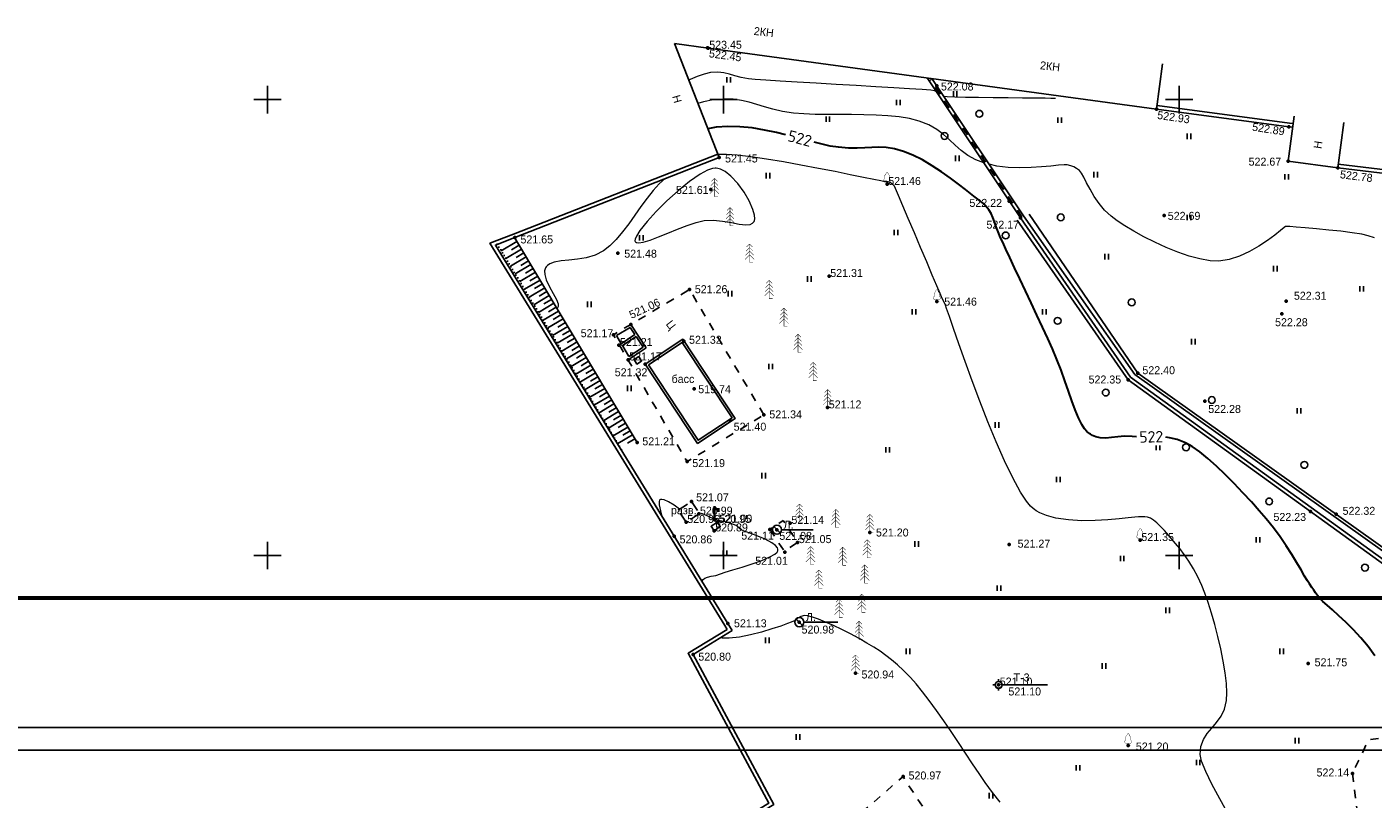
# Model space of a CAD drawing. Header units: millimetres. Extents: x -76021 to 1074922, y 19208 to 400534.
# Tile 80 of 109: x 132680 to 280358, y 315845 to 400534. Entities that reach past the tile are written whole.
import ezdxf

# ---------------------------------------------------------------- set-up
doc = ezdxf.new("R2010")
doc.units = ezdxf.units.MM
for name, pattern in [('Д_ТРОТ_ТРУБА', [3, 1.5, -1.5]), ('ДОРОГИ_СТРОЯЩ', [9, 8, -1]), ('ЗД_СТР_РАЗВ', [3, 2, -1]), ('Контура низ откосов  Штриховая 0.1-0.5 - - - - - - -', [0.6, 0.1, -0.5])]:
    doc.linetypes.add(name, pattern=pattern)
for name, color, linetype in [('(001) Сетка', 92, 'Continuous'), ('(003) Пункты', 7, 'Continuous'), ('(004) Точки рельефа', 7, 'Continuous'), ('(004a) Точки рельефа (отк.)', 7, 'Continuous'), ('(007) Здания', 7, 'Continuous'), ('(011) Колодцы', 7, 'Continuous'), ('(022) Возд. Линии', 7, 'Continuous'), ('(025) Дорога', 7, 'Continuous'), ('(027) Гидрография', 7, 'Continuous'), ('(028) Гидротехн.', 7, 'Continuous'), ('(031) Горизонтали', 42, 'Continuous'), ('(035) Откосы', 7, 'Continuous'), ('(036) Растительность', 7, 'Continuous'), ('(038) Деревья', 7, 'Continuous'), ('(040) Ограда', 7, 'Continuous'), ('C-TOPO-MAJR', 9, 'Continuous')]:
    doc.layers.add(name, color=color, linetype=linetype)
doc.layers.add('(032) Горизонтали утолщенные', color=32, linetype='Continuous', lineweight=30)
doc.styles.add('BM-431', font='txt')
doc.styles.add('D-431', font='txt')
doc.styles.add('P-131', font='txt')
doc.styles.add('S', font='txtwr', dxfattribs={"oblique": 15})
doc.styles.get("Standard").update_dxf_attribs({"font": 'arial.ttf'})
doc.styles.add('СПДС', font='isocpeur.ttf')
doc.linetypes.add('ОГРАДА_БЕТ', pattern='A,4,["|",Standard,S=0.8,R=0,X=0,Y=-0.8],4', length=8)
doc.linetypes.add('ОТКОСЫ_НЕУКР1', pattern='A,0.5,["|",Standard,S=-1.2,R=0,X=0,Y=1.2],1,["|",Standard,S=-0.5,R=0,X=0,Y=0.5],0.5', length=2)
doc.linetypes.add('ПОДПОРНАЯ СТЕНКА', pattern='A,2,["V",Standard,S=1.2,R=0,X=0,Y=-1.2],0.2,["V",Standard,S=0.8,R=0,X=0,Y=-0.8],0.25,["V",Standard,S=0.3,R=0,X=0,Y=-0.3],0.25', length=2.7)

# ---------------------------------------------------------------- blocks, each defined once
blk = doc.blocks.new('ell')
at = {"const_width": 0.05}
for points in [[(0, 1.6), (-0.39, 1.21)], [(0, 2), (-0.33, 1.67)], [(0, 0), (0, 2)], [(0, 2), (0.33, 1.67)], [(0, 1.6), (0.39, 1.21)], [(0, 0.8), (-0.5, 0.3)], [(0, 1.2), (-0.44, 0.76)], [(0, 1.2), (0.44, 0.76)], [(0, 0.8), (0.5, 0.3)], [(0, 0), (0.38, 0)]]:
    blk.add_lwpolyline(points, dxfattribs=at)
blk = doc.blocks.new('I04010')
for p, q in [((-0.412273, 0.007146), (-0.412273, 1.207146)), ((0.387727, 1.207146), (0.387727, 0.007146))]:
    blk.add_line(p, q)
blk = doc.blocks.new('d')
at = {"layer": '(038) Деревья'}
blk.add_ellipse((0, 0), major_axis=(0.265, 0.265), ratio=1, start_param=5.497787, end_param=11.780972, dxfattribs=at)
blk = doc.blocks.new('Setka')
at = {"layer": '(001) Сетка'}
for p, q in [((0, 1.5), (0, -1.5)), ((-1.5, 0), (1.5, 0))]:
    blk.add_line(p, q, dxfattribs=at)
blk = doc.blocks.new('karagach-flat-3')
at = {"layer": '(038) Деревья', "const_width": 0.0375}
for points in [[(-0.31, 0.56, 0.626949), (-0.22, 0.21, 0.702465)], [(-0.31, 0.56, 0.383603), (-0.26, 0.75, 0.352912)], [(-0.21, 1.01, 0.430853), (-0.26, 0.75, 0.548276)], [(-0.21, 1.01, 0.181567), (-0.12, 1.16, 0.303004)], [(0, 1.31, 0.246034), (-0.12, 1.16, 0.489079)], [(0, 1.31, -0.246034), (0.12, 1.16, -0.489079)], [(0.21, 1.01, -0.181567), (0.12, 1.16, -0.303004)], [(0.21, 1.01, -0.430853), (0.26, 0.75, -0.548276)], [(0.31, 0.56, -0.626949), (0.22, 0.21, -0.702465)], [(0.31, 0.56, -0.383603), (0.26, 0.75, -0.352912)]]:
    blk.add_lwpolyline(points, format="xyb", dxfattribs=at)
for points in [[(0, 0.21), (-0.22, 0.21)], [(0, 0), (0, 0.21)], [(0, 0.21), (0.22, 0.21)], [(0, 0), (0.28, 0)]]:
    blk.add_lwpolyline(points, dxfattribs=at)
at = {"layer": '(038) Деревья'}
blk.add_lwpolyline([(0, 0), (0, 0.21)], dxfattribs=at)
blk = doc.blocks.new('karagach-flat-4')
at = {"layer": '(038) Деревья', "const_width": 0.0375}
for points in [[(-0.31, 0.56, 0.626949), (-0.22, 0.21, 0.702465)], [(-0.31, 0.56, 0.383603), (-0.26, 0.75, 0.352912)], [(-0.21, 1.01, 0.430853), (-0.26, 0.75, 0.548276)], [(-0.21, 1.01, 0.181567), (-0.12, 1.16, 0.303004)], [(0, 1.31, 0.246034), (-0.12, 1.16, 0.489079)], [(0, 1.31, -0.246034), (0.12, 1.16, -0.489079)], [(0.21, 1.01, -0.181567), (0.12, 1.16, -0.303004)], [(0.21, 1.01, -0.430853), (0.26, 0.75, -0.548276)], [(0.31, 0.56, -0.626949), (0.22, 0.21, -0.702465)], [(0.31, 0.56, -0.383603), (0.26, 0.75, -0.352912)]]:
    blk.add_lwpolyline(points, format="xyb", dxfattribs=at)
for points in [[(0, 0.21), (-0.22, 0.21)], [(0, 0), (0, 0.21)], [(0, 0.21), (0.22, 0.21)], [(0, 0), (0.28, 0)]]:
    blk.add_lwpolyline(points, dxfattribs=at)
at = {"layer": '(038) Деревья'}
blk.add_lwpolyline([(0, 0), (0, 0.21)], dxfattribs=at)
blk = doc.blocks.new('karagach-flat-5')
at = {"layer": '(038) Деревья', "const_width": 0.0375}
for points in [[(-0.31, 0.56, 0.626949), (-0.22, 0.21, 0.702465)], [(-0.31, 0.56, 0.383603), (-0.26, 0.75, 0.352912)], [(-0.21, 1.01, 0.430853), (-0.26, 0.75, 0.548276)], [(-0.21, 1.01, 0.181567), (-0.12, 1.16, 0.303004)], [(0, 1.31, 0.246034), (-0.12, 1.16, 0.489079)], [(0, 1.31, -0.246034), (0.12, 1.16, -0.489079)], [(0.21, 1.01, -0.181567), (0.12, 1.16, -0.303004)], [(0.21, 1.01, -0.430853), (0.26, 0.75, -0.548276)], [(0.31, 0.56, -0.626949), (0.22, 0.21, -0.702465)], [(0.31, 0.56, -0.383603), (0.26, 0.75, -0.352912)]]:
    blk.add_lwpolyline(points, format="xyb", dxfattribs=at)
for points in [[(0, 0.21), (-0.22, 0.21)], [(0, 0), (0, 0.21)], [(0, 0.21), (0.22, 0.21)], [(0, 0), (0.28, 0)]]:
    blk.add_lwpolyline(points, dxfattribs=at)
at = {"layer": '(038) Деревья'}
blk.add_lwpolyline([(0, 0), (0, 0.21)], dxfattribs=at)
blk = doc.blocks.new('d-flat-23')
at = {"layer": '(038) Деревья'}
blk.add_ellipse((0, 0), major_axis=(0.265, 0.265), ratio=1, start_param=5.497787, end_param=11.780972, dxfattribs=at)
blk = doc.blocks.new('I03040-flat-1')
at = {"layer": '(028) Гидротехн.'}
blk.add_line((0, 0), (0.4, 0), dxfattribs=at)
for points in [[(-0.03, -0.01), (0.22, -0.01), (-0.03, 1.48), (0.22, 1.48)], [(0.2, 1.26), (0.2, 1.01), (0.68, 1.26), (0.43, 1.01)], [(0.68, 1.26), (0.43, 1.01), (0.68, 0.85), (0.43, 0.85)]]:
    blk.add_trace(points, dxfattribs=at)
at = {"color": 4, "style": 'S', "oblique": 15}
blk.add_attdef('Z', (0.98, -0.06), '', height=1, dxfattribs=at)
blk = doc.blocks.new('I01171-flat-2')
at = {"layer": '(011) Колодцы'}
blk.add_line((-0.36, 0.35), (0.35, -0.35), dxfattribs=at)
blk.add_circle((0, 0), 0.5, dxfattribs=at)
at = {"color": 4, "style": 'S', "oblique": 15}
blk.add_attdef('Z', (0.81, -0.55), '', height=1, dxfattribs=at)
blk = doc.blocks.new('ell-flat-3')
at = {"layer": '(038) Деревья', "const_width": 0.05}
for points in [[(0, 1.6), (-0.39, 1.21)], [(0, 2), (-0.33, 1.67)], [(0, 0), (0, 2)], [(0, 2), (0.33, 1.67)], [(0, 1.6), (0.39, 1.21)], [(0, 0.8), (-0.5, 0.3)], [(0, 1.2), (-0.44, 0.76)], [(0, 1.2), (0.44, 0.76)], [(0, 0.8), (0.5, 0.3)], [(0, 0), (0.38, 0)]]:
    blk.add_lwpolyline(points, dxfattribs=at)
blk = doc.blocks.new('ell-flat-4')
at = {"layer": '(038) Деревья', "const_width": 0.05}
for points in [[(0, 1.6), (-0.39, 1.21)], [(0, 2), (-0.33, 1.67)], [(0, 0), (0, 2)], [(0, 2), (0.33, 1.67)], [(0, 1.6), (0.39, 1.21)], [(0, 0.8), (-0.5, 0.3)], [(0, 1.2), (-0.44, 0.76)], [(0, 1.2), (0.44, 0.76)], [(0, 0.8), (0.5, 0.3)], [(0, 0), (0.38, 0)]]:
    blk.add_lwpolyline(points, dxfattribs=at)
blk = doc.blocks.new('ell-flat-5')
at = {"layer": '(038) Деревья', "const_width": 0.05}
for points in [[(0, 1.6), (-0.39, 1.21)], [(0, 2), (-0.33, 1.67)], [(0, 0), (0, 2)], [(0, 2), (0.33, 1.67)], [(0, 1.6), (0.39, 1.21)], [(0, 0.8), (-0.5, 0.3)], [(0, 1.2), (-0.44, 0.76)], [(0, 1.2), (0.44, 0.76)], [(0, 0.8), (0.5, 0.3)], [(0, 0), (0.38, 0)]]:
    blk.add_lwpolyline(points, dxfattribs=at)
blk = doc.blocks.new('ell-flat-6')
at = {"layer": '(038) Деревья', "const_width": 0.05}
for points in [[(0, 1.6), (-0.39, 1.21)], [(0, 2), (-0.33, 1.67)], [(0, 0), (0, 2)], [(0, 2), (0.33, 1.67)], [(0, 1.6), (0.39, 1.21)], [(0, 0.8), (-0.5, 0.3)], [(0, 1.2), (-0.44, 0.76)], [(0, 1.2), (0.44, 0.76)], [(0, 0.8), (0.5, 0.3)], [(0, 0), (0.38, 0)]]:
    blk.add_lwpolyline(points, dxfattribs=at)
blk = doc.blocks.new('ell-flat-7')
at = {"layer": '(038) Деревья', "const_width": 0.05}
for points in [[(0, 1.6), (-0.39, 1.21)], [(0, 2), (-0.33, 1.67)], [(0, 0), (0, 2)], [(0, 2), (0.33, 1.67)], [(0, 1.6), (0.39, 1.21)], [(0, 0.8), (-0.5, 0.3)], [(0, 1.2), (-0.44, 0.76)], [(0, 1.2), (0.44, 0.76)], [(0, 0.8), (0.5, 0.3)], [(0, 0), (0.38, 0)]]:
    blk.add_lwpolyline(points, dxfattribs=at)
blk = doc.blocks.new('ell-flat-8')
at = {"layer": '(038) Деревья', "const_width": 0.05}
for points in [[(0, 1.6), (-0.39, 1.21)], [(0, 2), (-0.33, 1.67)], [(0, 0), (0, 2)], [(0, 2), (0.33, 1.67)], [(0, 1.6), (0.39, 1.21)], [(0, 0.8), (-0.5, 0.3)], [(0, 1.2), (-0.44, 0.76)], [(0, 1.2), (0.44, 0.76)], [(0, 0.8), (0.5, 0.3)], [(0, 0), (0.38, 0)]]:
    blk.add_lwpolyline(points, dxfattribs=at)
blk = doc.blocks.new('ell-flat-9')
at = {"layer": '(038) Деревья', "const_width": 0.05}
for points in [[(0, 1.6), (-0.39, 1.21)], [(0, 2), (-0.33, 1.67)], [(0, 0), (0, 2)], [(0, 2), (0.33, 1.67)], [(0, 1.6), (0.39, 1.21)], [(0, 0.8), (-0.5, 0.3)], [(0, 1.2), (-0.44, 0.76)], [(0, 1.2), (0.44, 0.76)], [(0, 0.8), (0.5, 0.3)], [(0, 0), (0.38, 0)]]:
    blk.add_lwpolyline(points, dxfattribs=at)
blk = doc.blocks.new('ell-flat-10')
at = {"layer": '(038) Деревья', "const_width": 0.05}
for points in [[(0, 1.6), (-0.39, 1.21)], [(0, 2), (-0.33, 1.67)], [(0, 0), (0, 2)], [(0, 2), (0.33, 1.67)], [(0, 1.6), (0.39, 1.21)], [(0, 0.8), (-0.5, 0.3)], [(0, 1.2), (-0.44, 0.76)], [(0, 1.2), (0.44, 0.76)], [(0, 0.8), (0.5, 0.3)], [(0, 0), (0.38, 0)]]:
    blk.add_lwpolyline(points, dxfattribs=at)
blk = doc.blocks.new('ell-flat-11')
at = {"layer": '(038) Деревья', "const_width": 0.05}
for points in [[(0, 1.6), (-0.39, 1.21)], [(0, 2), (-0.33, 1.67)], [(0, 0), (0, 2)], [(0, 2), (0.33, 1.67)], [(0, 1.6), (0.39, 1.21)], [(0, 0.8), (-0.5, 0.3)], [(0, 1.2), (-0.44, 0.76)], [(0, 1.2), (0.44, 0.76)], [(0, 0.8), (0.5, 0.3)], [(0, 0), (0.38, 0)]]:
    blk.add_lwpolyline(points, dxfattribs=at)
blk = doc.blocks.new('ell-flat-12')
at = {"layer": '(038) Деревья', "const_width": 0.05}
for points in [[(0, 1.6), (-0.39, 1.21)], [(0, 2), (-0.33, 1.67)], [(0, 0), (0, 2)], [(0, 2), (0.33, 1.67)], [(0, 1.6), (0.39, 1.21)], [(0, 0.8), (-0.5, 0.3)], [(0, 1.2), (-0.44, 0.76)], [(0, 1.2), (0.44, 0.76)], [(0, 0.8), (0.5, 0.3)], [(0, 0), (0.38, 0)]]:
    blk.add_lwpolyline(points, dxfattribs=at)
blk = doc.blocks.new('ell-flat-13')
at = {"layer": '(038) Деревья', "const_width": 0.05}
for points in [[(0, 1.6), (-0.39, 1.21)], [(0, 2), (-0.33, 1.67)], [(0, 0), (0, 2)], [(0, 2), (0.33, 1.67)], [(0, 1.6), (0.39, 1.21)], [(0, 0.8), (-0.5, 0.3)], [(0, 1.2), (-0.44, 0.76)], [(0, 1.2), (0.44, 0.76)], [(0, 0.8), (0.5, 0.3)], [(0, 0), (0.38, 0)]]:
    blk.add_lwpolyline(points, dxfattribs=at)
blk = doc.blocks.new('ell-flat-14')
at = {"layer": '(038) Деревья', "const_width": 0.05}
for points in [[(0, 1.6), (-0.39, 1.21)], [(0, 2), (-0.33, 1.67)], [(0, 0), (0, 2)], [(0, 2), (0.33, 1.67)], [(0, 1.6), (0.39, 1.21)], [(0, 0.8), (-0.5, 0.3)], [(0, 1.2), (-0.44, 0.76)], [(0, 1.2), (0.44, 0.76)], [(0, 0.8), (0.5, 0.3)], [(0, 0), (0.38, 0)]]:
    blk.add_lwpolyline(points, dxfattribs=at)
blk = doc.blocks.new('ell-flat-15')
at = {"layer": '(038) Деревья', "const_width": 0.05}
for points in [[(0, 1.6), (-0.39, 1.21)], [(0, 2), (-0.33, 1.67)], [(0, 0), (0, 2)], [(0, 2), (0.33, 1.67)], [(0, 1.6), (0.39, 1.21)], [(0, 0.8), (-0.5, 0.3)], [(0, 1.2), (-0.44, 0.76)], [(0, 1.2), (0.44, 0.76)], [(0, 0.8), (0.5, 0.3)], [(0, 0), (0.38, 0)]]:
    blk.add_lwpolyline(points, dxfattribs=at)
blk = doc.blocks.new('ell-flat-16')
at = {"layer": '(038) Деревья', "const_width": 0.05}
for points in [[(0, 1.6), (-0.39, 1.21)], [(0, 2), (-0.33, 1.67)], [(0, 0), (0, 2)], [(0, 2), (0.33, 1.67)], [(0, 1.6), (0.39, 1.21)], [(0, 0.8), (-0.5, 0.3)], [(0, 1.2), (-0.44, 0.76)], [(0, 1.2), (0.44, 0.76)], [(0, 0.8), (0.5, 0.3)], [(0, 0), (0.38, 0)]]:
    blk.add_lwpolyline(points, dxfattribs=at)
blk = doc.blocks.new('ell-flat-17')
at = {"layer": '(038) Деревья', "const_width": 0.05}
for points in [[(0, 1.6), (-0.39, 1.21)], [(0, 2), (-0.33, 1.67)], [(0, 0), (0, 2)], [(0, 2), (0.33, 1.67)], [(0, 1.6), (0.39, 1.21)], [(0, 0.8), (-0.5, 0.3)], [(0, 1.2), (-0.44, 0.76)], [(0, 1.2), (0.44, 0.76)], [(0, 0.8), (0.5, 0.3)], [(0, 0), (0.38, 0)]]:
    blk.add_lwpolyline(points, dxfattribs=at)
blk = doc.blocks.new('ell-flat-18')
at = {"layer": '(038) Деревья', "const_width": 0.05}
for points in [[(0, 1.6), (-0.39, 1.21)], [(0, 2), (-0.33, 1.67)], [(0, 0), (0, 2)], [(0, 2), (0.33, 1.67)], [(0, 1.6), (0.39, 1.21)], [(0, 0.8), (-0.5, 0.3)], [(0, 1.2), (-0.44, 0.76)], [(0, 1.2), (0.44, 0.76)], [(0, 0.8), (0.5, 0.3)], [(0, 0), (0.38, 0)]]:
    blk.add_lwpolyline(points, dxfattribs=at)
blk = doc.blocks.new('I01171-flat-3')
at = {"layer": '(011) Колодцы'}
blk.add_line((-0.36, 0.35), (0.35, -0.35), dxfattribs=at)
blk.add_circle((0, 0), 0.5, dxfattribs=at)
at = {"color": 4, "style": 'S', "oblique": 15}
blk.add_attdef('Z', (0.81, -0.55), '', height=1, dxfattribs=at)
blk = doc.blocks.new('karagach-flat-2-flat-1-flat-1')
at = {"layer": '(038) Деревья', "const_width": 0.0375}
for points in [[(-0.31, 0.56, 0.626949), (-0.22, 0.21, 0.702465)], [(-0.31, 0.56, 0.383603), (-0.26, 0.75, 0.352912)], [(-0.21, 1.01, 0.430853), (-0.26, 0.75, 0.548276)], [(-0.21, 1.01, 0.181567), (-0.12, 1.16, 0.303004)], [(0, 1.31, 0.246034), (-0.12, 1.16, 0.489079)], [(0, 1.31, -0.246034), (0.12, 1.16, -0.489079)], [(0.21, 1.01, -0.181567), (0.12, 1.16, -0.303004)], [(0.21, 1.01, -0.430853), (0.26, 0.75, -0.548276)], [(0.31, 0.56, -0.626949), (0.22, 0.21, -0.702465)], [(0.31, 0.56, -0.383603), (0.26, 0.75, -0.352912)]]:
    blk.add_lwpolyline(points, format="xyb", dxfattribs=at)
for points in [[(0, 0.21), (-0.22, 0.21)], [(0, 0), (0, 0.21)], [(0, 0.21), (0.22, 0.21)], [(0, 0), (0.28, 0)]]:
    blk.add_lwpolyline(points, dxfattribs=at)
at = {"layer": '(038) Деревья'}
blk.add_lwpolyline([(0, 0), (0, 0.21)], dxfattribs=at)
blk = doc.blocks.new('d-flat-24-flat-1')
at = {"layer": '(038) Деревья'}
blk.add_ellipse((0, 0), major_axis=(0.265, 0.265), ratio=1, start_param=5.497787, end_param=11.780972, dxfattribs=at)
blk = doc.blocks.new('I00050-flat-1-flat-1')
at = {"layer": '(003) Пункты'}
for p, q in [((0, 0.37), (0, 0.62)), ((0, -0.01), (0, 0.01)), ((-0.38, -0.01), (-0.62, -0.01)), ((0, -0.38), (0, -0.63)), ((0.38, -0.01), (0.62, -0.01))]:
    blk.add_line(p, q, dxfattribs=at)
blk.add_circle((0, -0.01), 0.375, dxfattribs=at)
at = {"layer": '(003) Пункты', "style": 'S', "oblique": 15}
blk.add_attdef('N', (-1.9, -0.34), '', height=1, dxfattribs=at)
at = {"color": 4, "style": 'S', "oblique": 15}
for tag, p in [('C', (0.72, 0.09)), ('Z', (0.79, -1.11))]:
    blk.add_attdef(tag, p, '', height=1, dxfattribs=at)
blk = doc.blocks.new('A$C05d28b1e')
at = {"layer": '(003) Пункты', "ltscale": 600}
blk.add_line((-34845, 123642), (-30109, 123642), dxfattribs=at)
at = {"layer": '(004) Точки рельефа', "color": 7, "linetype": 'ByBlock', "lineweight": -2}
for p in [(-67405, 193507), (-42251, 189337), (-18139, 186802), (-3622, 184858), (-66136, 181489), (-3701, 181073), (1747, 180352), (-67057, 177960), (-47704, 178556), (-34299, 176699), (-33072, 174860), (-17319, 175137), (-88538, 172723), (-77229, 171004), (-54063, 168461), (-69382, 167003), (-42242, 165685), (-4403, 164347), (-75815, 163183), (-77731, 162048), (-70010, 161343), (-74238, 158818), (-21276, 157105), (-20197, 157827), (-68851, 156117), (-54227, 154050), (-12830, 154759), (-64905, 152644), (-61218, 153257), (-75130, 150224), (-69649, 148129), (-69153, 143765), (-1261, 142659), (1548, 142352), (-66646, 141764), (-60568, 140704), (-59788, 140654), (-49599, 140351), (-71058, 139940), (-34314, 139029), (-19937, 139507), (-58913, 138200), (-65180, 130363), (-57345, 130523), (-68996, 126975), (-1516, 125986), (-51162, 124931), (-35470, 123650), (-21262, 117011), (3336, 113910), (-45955, 113584)]:
    blk.add_point(p, dxfattribs=at)
at = {"layer": '(004a) Точки рельефа (отк.)', "color": 7, "linetype": 'ByBlock', "lineweight": -2}
for p in [(-67342, 193496), (-3926, 165737), (-77131, 160896), (-76122, 159308), (-68358, 142401), (-69749, 141485), (-66682, 140556), (-66324, 141497), (-58325, 141379), (-57515, 139277)]:
    blk.add_point(p, dxfattribs=at)
at = {"layer": '(007) Здания', "ltscale": 600}
for points in [[(-18139, 186802), (-67342, 193496), (-71031, 193998)], [(-66136, 181489), (-71031, 193998)], [(-18139, 186802), (-17475, 191758)], [(-3701, 181073), (-3045, 186030)], [(-3701, 181073), (1747, 180352), (2403, 185309)], [(-75815, 163183), (-74126, 160627)], [(-76122, 159308), (-74126, 160627)]]:
    blk.add_lwpolyline(points, dxfattribs=at)
for points in [[(-74238, 158818), (-68495, 150128), (-64357, 152863), (-70100, 161553)], [(-73892, 158747), (-68424, 150475), (-64703, 152934), (-70171, 161207)]]:
    blk.add_lwpolyline(points, close=True, dxfattribs=at)
at = {"layer": '(007) Здания', "linetype": 'ЗД_СТР_РАЗВ', "ltscale": 600}
blk.add_lwpolyline([(-69153, 143765), (-68285, 142452), (-69749, 141485), (-70617, 142798)], close=True, dxfattribs=at)
at = {"layer": '(022) Возд. Линии', "color": 0, "ltscale": 600, "flags": 128}
for points in [[(-59286, 140657), (-55825, 140657)], [(-56840, 130523), (-53123, 130528)]]:
    blk.add_lwpolyline(points, dxfattribs=at)
at = {"layer": '(025) Дорога', "linetype": 'Д_ТРОТ_ТРУБА', "ltscale": 600, "flags": 128}
for points in [[(-61218, 153257), (-69382, 167003), (-77731, 162048), (-69649, 148129), (-61218, 153257)], [(27459, 120222), (8937, 104733), (7549, 103433), (-2273, 96670), (-15702, 86137), (-17767, 85381), (-18644, 85674), (-40043, 104576), (-45955, 113584), (-51231, 109005), (-44895, 102103), (-42025, 99008), (-25117, 82841), (-25117, 81951), (-25407, 81084), (-32229, 76172), (-32639, 76060), (-33388, 76495), (-37188, 78427), (-42918, 74170), (-43534, 73566), (-56171, 68379), (-72915, 59805), (-96929, 47597), (-121278, 30068), (-138829, 14906), (-139804, 14024), (-138021, 12053), (-129914, 19516), (-105640, 36924), (-88825, 45949), (-78921, 50853), (-56719, 62542), (-42094, 71045), (-39916, 71829), (-37271, 72176), (-35503, 71928), (-34406, 71614), (-29497, 64248), (-29370, 62878), (-30300, 61153), (-32643, 58416), (-31513, 56567), (-31513, 56567), (-31513, 56567)], [(3336, 113910), (3854, 109888), (7482, 108383), (11477, 108791), (13146, 112453), (12756, 116514), (9214, 118111), (5112, 117638), (3336, 113910)]]:
    blk.add_lwpolyline(points, dxfattribs=at)
blk.add_lwpolyline([(-60568, 140704), (-58983, 138306), (-57515, 139277), (-59100, 141675)], close=True, dxfattribs=at)
at = {"layer": '(028) Гидротехн.', "color": 3, "linetype": 'Д_ТРОТ_ТРУБА', "ltscale": 600, "flags": 128}
blk.add_lwpolyline([(-32906, 174971), (-42964, 190046)], dxfattribs=at)
at = {"layer": '(031) Горизонтали', "color": 42, "linetype": 'Continuous', "lineweight": 0, "ltscale": 600}
for points in [[(-42316, 188714), (-42515, 188814), (-42922, 188863), (-43860, 188935), (-45237, 189027), (-46961, 189134), (-48940, 189252), (-51081, 189377), (-53293, 189505), (-55483, 189633), (-57560, 189755), (-59431, 189867), (-61005, 189967), (-62189, 190049), (-62891, 190110), (-63725, 190250), (-64407, 190433), (-65011, 190619), (-65608, 190767), (-66270, 190839), (-67071, 190795), (-67775, 190644), (-68532, 190383), (-69314, 190043), (-69456, 189974)], [(-37109, 180910), (-37966, 181233), (-38841, 181714), (-39580, 182253), (-40237, 182829), (-40866, 183418), (-41522, 183999), (-42260, 184551), (-43135, 185053), (-44201, 185481), (-45230, 185752), (-46373, 185943), (-47606, 186068), (-48905, 186141), (-50249, 186177), (-51615, 186187), (-52978, 186187), (-54317, 186191), (-55609, 186211), (-56830, 186261), (-57957, 186356), (-59172, 186540), (-60222, 186775), (-61154, 187038), (-62012, 187304), (-62841, 187547), (-63686, 187743), (-64592, 187867), (-65605, 187895), (-66770, 187801), (-67845, 187589), (-68451, 187406)], [(-29239, 187969), (-29387, 187972), (-29733, 187976), (-30360, 187983), (-31367, 187993), (-32832, 188006), (-34434, 188020), (-36077, 188037), (-37665, 188057), (-39100, 188080), (-40286, 188109), (-41126, 188142), (-41477, 188178)], [(-72037, 179180), (-72705, 178593), (-73372, 177860), (-74039, 177018), (-74708, 176105), (-75379, 175159), (-76054, 174217), (-76735, 173317), (-77422, 172497), (-78116, 171794), (-78820, 171246), (-79742, 170780), (-80709, 170491), (-81681, 170324), (-82615, 170224), (-83472, 170136), (-84210, 170005), (-84687, 169832), (-84966, 169644), (-85109, 169484), (-85166, 169393), (-85219, 169280), (-85277, 169040), (-85264, 168644), (-85099, 168071), (-84740, 167318), (-84322, 166576), (-83965, 165897), (-83802, 165437), (-83791, 165158), (-83852, 165010), (-83905, 164949), (-83919, 164939)], [(-70456, 142904), (-70482, 142924), (-71065, 143344), (-71686, 143727), (-72142, 143931), (-72428, 143988), (-72579, 143967), (-72640, 143936), (-72682, 143893), (-72726, 143746), (-72711, 143395), (-72572, 142731), (-72404, 142126)], [(-68019, 134986), (-68018, 134988), (-67975, 135063), (-67876, 135191), (-67699, 135336), (-67414, 135461), (-66992, 135560), (-66510, 135659), (-65985, 135825), (-65457, 136006), (-64626, 136258), (-63607, 136567), (-62513, 136918), (-61459, 137295), (-60559, 137683), (-60026, 137991), (-59775, 138216), (-59691, 138361), (-59677, 138432), (-59681, 138512), (-59739, 138673), (-59935, 138914), (-60362, 139231), (-61075, 139608), (-61877, 139950), (-62648, 140244), (-63271, 140476), (-63625, 140630), (-63885, 140808), (-64079, 140964), (-64277, 141108), (-64550, 141253), (-64903, 141372), (-65362, 141487), (-65828, 141589), (-66201, 141668), (-66382, 141718), (-66497, 141840), (-66567, 141931), (-66652, 141935), (-66723, 141928), (-66805, 141891), (-66992, 141981), (-67432, 142182), (-67961, 142391), (-68300, 142474)], [(-35284, 110772), (-36143, 111840), (-36953, 112947), (-37615, 113923), (-38332, 114997), (-39092, 116139), (-39882, 117324), (-40687, 118522), (-41496, 119706), (-42295, 120847), (-43071, 121919), (-43810, 122894), (-44500, 123743), (-45127, 124438), (-45890, 125206), (-46575, 125850), (-47213, 126400), (-47835, 126884), (-48471, 127330), (-49153, 127767), (-49911, 128223), (-50777, 128728), (-51720, 129249), (-52667, 129731), (-53589, 130164), (-54456, 130538), (-55238, 130844), (-55904, 131072), (-56424, 131212), (-56769, 131254), (-57177, 131159), (-57486, 130956), (-57800, 130715), (-58222, 130505), (-58637, 130359), (-59374, 130102), (-60352, 129781), (-61487, 129441), (-62699, 129127), (-63906, 128884), (-65025, 128759), (-65801, 128773), (-66006, 128811)]]:
    blk.add_lwpolyline(points, dxfattribs=at)
blk.add_lwpolyline([(-62299, 174481), (-62264, 174565), (-62228, 174768), (-62255, 175155), (-62423, 175793), (-62819, 176717), (-63380, 177697), (-64065, 178640), (-64832, 179454), (-65476, 179948), (-65962, 180198), (-66283, 180294), (-66441, 180320), (-66573, 180325), (-66873, 180282), (-67399, 180099), (-68222, 179658), (-69385, 178854), (-70627, 177847), (-71868, 176721), (-73032, 175563), (-74040, 174456), (-74815, 173485), (-75213, 172863), (-75357, 172515), (-75370, 172350), (-75349, 172290), (-75310, 172236), (-75196, 172161), (-74943, 172121), (-74468, 172184), (-73695, 172416), (-72772, 172768), (-71751, 173191), (-70688, 173634), (-69636, 174045), (-68647, 174373), (-67777, 174567), (-66752, 174613), (-65744, 174516), (-64791, 174350), (-63931, 174190), (-63204, 174109), (-62743, 174151), (-62480, 174270), (-62350, 174400), (-62299, 174481)], close=True, dxfattribs=at)
at = {"layer": '(032) Горизонтали утолщенные', "color": 32, "linetype": 'Continuous', "lineweight": 30, "ltscale": 600}
for points in [[(-58841, 183981), (-59829, 184222), (-61159, 184503), (-62503, 184726), (-63846, 184866), (-65174, 184901), (-66469, 184807), (-67364, 184628)], [(-20343, 150860), (-20803, 150884), (-21646, 150910), (-22397, 150854), (-23078, 150769), (-23710, 150710), (-24314, 150728), (-24792, 150835), (-25155, 150987), (-25401, 151128), (-25526, 151212), (-25613, 151279), (-25784, 151434), (-26030, 151723), (-26343, 152205), (-26717, 152944), (-27081, 153815), (-27443, 154793), (-27814, 155857), (-28203, 156982), (-28618, 158146), (-29070, 159326), (-29567, 160498), (-30078, 161623), (-30650, 162863), (-31261, 164178), (-31893, 165529), (-32525, 166876), (-33139, 168180), (-33715, 169403), (-34234, 170503), (-34675, 171443), (-35020, 172183), (-35248, 172683), (-35514, 173322), (-35729, 173899), (-35916, 174422), (-36100, 174897), (-36302, 175333), (-36549, 175738), (-36856, 176138), (-37136, 176432), (-37425, 176677), (-37759, 176926), (-38172, 177236), (-38544, 177530), (-39121, 177986), (-39866, 178562), (-40745, 179216), (-41721, 179904), (-42759, 180583), (-43823, 181213), (-44878, 181749), (-45887, 182149), (-46903, 182427), (-47792, 182571), (-48599, 182617), (-49370, 182599), (-50151, 182553), (-50990, 182515), (-51932, 182519), (-53023, 182603), (-53941, 182748), (-54966, 182975), (-55713, 183165)]]:
    blk.add_lwpolyline(points, dxfattribs=at)
at = {"layer": '(035) Откосы', "ltscale": 600}
for p, q in [((-90036, 171257), (-88309, 172289)), ((-89524, 170412), (-87802, 171440)), ((-88918, 171350), (-88056, 171865)), ((-89013, 169566), (-87296, 170592)), ((-88409, 170502), (-87549, 171016)), ((-87899, 169655), (-87042, 170167)), ((-88501, 168720), (-86789, 169743)), ((-87989, 167875), (-86282, 168894)), ((-87390, 168808), (-86535, 169319)), ((-86880, 167961), (-86028, 168470)), ((-87477, 167029), (-85775, 168046)), ((-86965, 166184), (-85268, 167197)), ((-86371, 167114), (-85521, 167621)), ((-86453, 165338), (-84761, 166348)), ((-85941, 164492), (-84254, 165500)), ((-85862, 166267), (-85014, 166773)), ((-85352, 165420), (-84508, 165924)), ((-85429, 163647), (-83747, 164651)), ((-84843, 164572), (-84001, 165075)), ((-84333, 163725), (-83494, 164227)), ((-84917, 162801), (-83240, 163802)), ((-84405, 161955), (-82733, 162954)), ((-83824, 162878), (-82987, 163378)), ((-83315, 162031), (-82480, 162529)), ((-83893, 161110), (-82227, 162105)), ((-83381, 160264), (-81720, 161256)), ((-82805, 161184), (-81973, 161681)), ((-82869, 159418), (-81213, 160408)), ((-82357, 158573), (-80706, 159559)), ((-82296, 160337), (-81466, 160832)), ((-81786, 159490), (-80959, 159984)), ((-81846, 157727), (-80199, 158711)), ((-81277, 158642), (-80452, 159135)), ((-80768, 157795), (-79946, 158286)), ((-81334, 156881), (-79692, 157862)), ((-80822, 156036), (-79185, 157013)), ((-80258, 156948), (-79439, 157438)), ((-79749, 156101), (-78932, 156589)), ((-80310, 155190), (-78678, 156165)), ((-79798, 154344), (-78171, 155316)), ((-79239, 155254), (-78425, 155740)), ((-79286, 153499), (-77664, 154467)), ((-78774, 152653), (-77158, 153619)), ((-78730, 154407), (-77918, 154892)), ((-78220, 153559), (-77411, 154043)), ((-78262, 151807), (-76651, 152770)), ((-77711, 152712), (-76904, 153194)), ((-77202, 151865), (-76397, 152346)), ((-77750, 150962), (-76144, 151921)), ((-77238, 150116), (-75637, 151073)), ((-76692, 151018), (-75890, 151497)), ((-76183, 150171), (-75383, 150648))]:
    blk.add_line(p, q, dxfattribs=at)
at = {"layer": '(035) Откосы', "linetype": 'ПОДПОРНАЯ СТЕНКА', "ltscale": 600}
for p, q in [((-77390, 161959), (-75893, 162848)), ((-76873, 161068), (-77390, 161959))]:
    blk.add_line(p, q, dxfattribs=at)
at = {"layer": '(035) Откосы', "linetype": 'Контура низ откосов  Штриховая 0.1-0.5 - - - - - - -', "ltscale": 600}
blk.add_lwpolyline([(-90467, 171968), (-76780, 149360)], dxfattribs=at)
at = {"layer": '(035) Откосы', "ltscale": 600}
blk.add_lwpolyline([(-75130, 150224), (-88563, 172713)], dxfattribs=at)
at = {"layer": '(035) Откосы', "linetype": 'ПОДПОРНАЯ СТЕНКА', "ltscale": 600, "flags": 128}
for points in [[(-75893, 162848), (-75372, 162060)], [(-75372, 162060), (-76873, 161068)], [(-76747, 160851), (-75234, 161851)], [(-75234, 161851), (-74472, 160698)], [(-76052, 159654), (-76747, 160851)], [(-74472, 160698), (-76052, 159654)]]:
    blk.add_lwpolyline(points, dxfattribs=at)
for points in [[(-75465, 159314), (-74955, 159651), (-74632, 159162), (-75142, 158825)], [(-66324, 141497), (-66000, 141010), (-66682, 140556), (-67006, 141043)]]:
    blk.add_lwpolyline(points, close=True, dxfattribs=at)
at = {"layer": '(040) Ограда', "linetype": 'ОГРАДА_БЕТ', "ltscale": 600, "flags": 128}
for points in [[(-3207, 184803), (-3622, 184858), (-18139, 186802)], [(-66136, 181489), (-88538, 172723), (-90680, 171885), (-65180, 130363), (-64714, 129605)], [(78939, 171095), (1747, 180352)], [(-64714, 129605), (-68996, 126975), (-60133, 110541), (-137151, 63738), (-199778, 25699), (-120282, -95139), (-115668, -101674)]]:
    blk.add_lwpolyline(points, dxfattribs=at)
at = {"layer": '(040) Ограда', "ltscale": 600, "flags": 128}
for points in [[(-3155, 185200), (-3569, 185255), (-18086, 187198)], [(-66282, 181861), (-88684, 173095), (-91271, 172083), (-65521, 130154), (-65264, 129736)], [(78987, 171492), (1795, 180749)], [(-65264, 129736), (-69528, 127118), (-60665, 110686), (-137359, 64080), (-200340, 25826), (-120613, -95364), (-115995, -101905)]]:
    blk.add_lwpolyline(points, dxfattribs=at)
at = {"ltscale": 600}
for points in [[(-33072, 174860), (-43326, 190229)], [(-32739, 175082), (-42797, 190157)]]:
    blk.add_lwpolyline(points, dxfattribs=at)
at = {"layer": '(001) Сетка', "xscale": 1000, "yscale": 1000, "zscale": 1000}
for p in [(-115665, 187831), (-65665, 187831), (-15665, 187831), (-115665, 137831), (-65665, 137831), (-15665, 137831)]:
    blk.add_blockref('Setka', p, dxfattribs=at)
at = {"layer": '(022) Возд. Линии', "xscale": 1000, "yscale": 1000, "zscale": 1000}
for name, p in [('ell-flat-11', (-66651, 177203)), ('karagach-flat-5', (-47704, 178556)), ('ell-flat-12', (-64934, 174003)), ('ell-flat-13', (-62788, 170005)), ('ell-flat-14', (-60642, 166005)), ('karagach-flat-3', (-42242, 165685)), ('ell-flat-15', (-59019, 162979)), ('ell-flat-16', (-57478, 160109)), ('ell-flat-17', (-55817, 157012)), ('ell-flat-18', (-54227, 154050)), ('d-flat-23', (-12081, 154886)), ('ell-flat-4', (-57325, 141480)), ('I03040-flat-1', (-66746, 141769)), ('ell-flat-3', (-53342, 140902)), ('ell-flat-10', (-49599, 140351)), ('I01171-flat-3', (-59786, 140657)), ('karagach-flat-4', (-19937, 139507)), ('ell-flat-9', (-49881, 137569)), ('ell-flat-8', (-50162, 134797)), ('ell-flat-7', (-50486, 131596)), ('I01171-flat-2', (-57340, 130523)), ('ell-flat-6', (-50785, 128646)), ('ell-flat-5', (-51162, 124931)), ('I00050-flat-1-flat-1', (-35470, 123650)), ('d-flat-24-flat-1', (-35470, 123650)), ('karagach-flat-2-flat-1-flat-1', (-21262, 117011))]:
    blk.add_blockref(name, p, dxfattribs=at)
at = {"layer": '(036) Растительность', "linetype": 'Continuous', "xscale": 500, "yscale": 500, "zscale": 500}
for p in [(-65086, 189699), (-46472, 187209), (-40230, 188164), (-54200, 185383), (-28760, 185282), (-14572, 183510), (-39994, 181096), (-60769, 179187), (-24830, 179297), (-3869, 179054), (-14580, 174612), (-74646, 172380), (-46725, 172961), (-23594, 170302), (-56222, 167856), (-5103, 168994), (4373, 166782), (-80380, 165076), (-64920, 166245), (-44736, 164254), (-30445, 164254), (-14118, 160990), (-60471, 158265), (-75976, 155862), (-2494, 153394), (-35654, 151847), (-47625, 149127), (-17985, 149377), (-61235, 146291), (-28923, 145874), (-44453, 138785), (-7003, 139252), (-65493, 137784), (-21909, 137201), (-35435, 133948), (-16929, 131519), (-60842, 128221), (-45409, 127015), (-4422, 127024), (-23894, 125413), (-57487, 117631), (-2719, 117217), (-13572, 114837), (-26740, 114242), (-36284, 111197)]:
    blk.add_blockref('I04010', p, dxfattribs=at)
at = {"layer": '(038) Деревья', "linetype": 'Continuous', "xscale": 1000, "yscale": 1000, "zscale": 1000}
for name, p in [('d', (-37591, 186284)), ('d', (-41400, 183849)), ('d', (-28651, 174918)), ('d', (-34695, 172940)), ('d', (-20871, 165600)), ('d', (-28999, 163571)), ('d', (-23716, 155706)), ('d', (-14906, 149705)), ('d', (-1925, 147776)), ('d', (-5789, 143761)), ('ell', (-56102, 136822)), ('ell', (-52581, 136751)), ('ell', (-55195, 134243)), ('d', (4722, 136504)), ('ell', (-52967, 131051))]:
    blk.add_blockref(name, p, dxfattribs=at)
at = {"layer": '(003) Пункты', "style": 'D-431'}
for s, p in [('T-3', (-33829, 124019)), ('521.10', (-34395, 122484))]:
    blk.add_text(s, height=875, dxfattribs=at).set_placement(p)
at = {"layer": '(004) Точки рельефа', "linetype": 'ByBlock', "char_height": 875, "attachment_point": 4, "style": 'D-431'}
for s, insert, rotation in [('522.45', (-67233, 192920), 352.30597), ('522.93', (-18050, 186160), 351.70545), ('522.89', (-7639, 184866), 351.26322), ('522.78', (1992, 179651), 352.98283), ('521.06', (-75921, 164164), 25.21221)]:
    blk.add_mtext(s, dxfattribs=dict(at, insert=insert, rotation=rotation))
for s, insert in [('522.08', (-41799, 189267)), ('521.45', (-65479, 181375)), ('522.67', (-8046, 181026)), ('521.46', (-47579, 178906)), ('521.61', (-70864, 177926)), ('522.22', (-38672, 176501)), ('522.17', (-36805, 174112)), ('522.69', (-16914, 175084)), ('521.65', (-87927, 172495)), ('521.48', (-76539, 170934)), ('521.31', (-53938, 168811)), ('521.26', (-68799, 167037)), ('521.46', (-41435, 165675)), ('522.28', (-5142, 163417)), ('521.17', (-81316, 162211)), ('521.32', (-69430, 161487)), ('521.32', (-77582, 157924)), ('522.40', (-19698, 158151)), ('519.74', (-68422, 156069)), ('522.35', (-25602, 157131)), ('521.34', (-60622, 153307)), ('521.12', (-54102, 154400)), ('522.28', (-12469, 153900)), ('521.40', (-64536, 151957)), ('521.21', (-74556, 150351)), ('521.19', (-69068, 147964)), ('521.07', (-68654, 144212)), ('522.32', (2266, 142727)), ('521.00', (-66077, 141878)), ('522.23', (-5320, 142057)), ('521.11', (-63700, 140011)), ('521.08', (-59525, 139981)), ('521.20', (-48921, 140351)), ('521.35', (-19812, 139857)), ('520.86', (-70469, 139599)), ('521.27', (-33385, 139125)), ('521.01', (-62173, 137247)), ('521.13', (-64498, 130395)), ('520.98', (-57083, 129705)), ('520.80', (-68409, 126734)), ('521.75', (-803, 126115)), ('520.94', (-50513, 124778)), ('521.20', (-20419, 116877)), ('520.97', (-45347, 113702)), ('522.14', (-591, 114030))]:
    blk.add_mtext(s, dxfattribs=dict(at, insert=insert))
at = {"layer": '(004a) Точки рельефа (отк.)', "linetype": 'ByBlock', "char_height": 875, "attachment_point": 4, "style": 'D-431'}
for s, insert in [('523.45', (-67217, 193846)), ('522.31', (-3077, 166318)), ('521.21', (-77006, 161246)), ('521.17', (-75997, 159658)), ('520.99', (-68233, 142751)), ('520.96', (-69624, 141835)), ('520.95', (-66199, 141847)), ('521.14', (-58200, 141729)), ('520.89', (-66557, 140906)), ('521.05', (-57390, 139627)), ('521.10', (-35345, 124000))]:
    blk.add_mtext(s, dxfattribs=dict(at, insert=insert))
at = {"layer": '(007) Здания', "style": 'P-131'}
for s, rotation, p in [('2КН', 353.69467, (-62366, 194939)), ('2КН', 353.69467, (-30963, 191177)), ('Н', 285.79691, (-71287, 188195)), ('Н', 81.54283, (-63, 182398))]:
    blk.add_text(s, height=880, rotation=rotation, dxfattribs=at).set_placement(p)
at = {"layer": '(007) Здания', "style": 'BM-431'}
for s, p in [('басс', (-71352, 156757)), ('разв.', (-71412, 142358))]:
    blk.add_text(s, height=880, dxfattribs=at).set_placement(p)
at = {"layer": '(011) Колодцы', "style": 'BM-431'}
for p in [(-59053, 140779), (-56607, 130646)]:
    blk.add_text('Л.', height=875, dxfattribs=at).set_placement(p)
at = {"layer": '(025) Дорога', "linetype": 'ДОРОГИ_СТРОЯЩ', "style": 'BM-431'}
blk.add_text('Ц', height=875, rotation=307.89238, dxfattribs=at).set_placement((-72023, 163198))
at = {"layer": 'C-TOPO-MAJR', "color": 32, "linetype": 'Continuous', "lineweight": 30, "char_height": 1250, "width": 2398.75, "attachment_point": 5, "style": 'СПДС', "bg_fill": 3, "box_fill_scale": 1.254, "bg_fill_color": 256, "bg_fill_true_color": 13158600, "bg_fill_transparency": 0}
for insert, rotation in [((-57276, 183577), 345.07151), ((-18727, 150853), 1.12057)]:
    blk.add_mtext('522', dxfattribs=dict(at, insert=insert, rotation=rotation))
at = {"layer": '(027) Гидрография', "color": 3, "ltscale": 600}
for points in [[(-33072, 174860), (-20984, 157389), (19936, 127856), (27459, 120222)], [(27819, 120568), (20596, 128411), (-20516, 157669), (-32739, 175082)]]:
    blk.add_lwpolyline(points, dxfattribs=at)
at = {"layer": '(031) Горизонтали', "color": 42, "linetype": 'Continuous', "lineweight": 0, "ltscale": 600}
for points in [[(-10201, 109345), (-11207, 111129), (-12074, 112754), (-12755, 114154), (-13204, 115263), (-13375, 116017), (-13285, 116899), (-12999, 117643), (-12575, 118297), (-12073, 118910), (-11551, 119530), (-11069, 120206), (-10686, 120987), (-10459, 121921), (-10420, 122773), (-10479, 123806), (-10623, 124979), (-10838, 126252), (-11110, 127584), (-11424, 128934), (-11768, 130262), (-12128, 131526), (-12489, 132687), (-12837, 133702), (-13160, 134533), (-13606, 135493), (-14092, 136382), (-14600, 137196), (-15111, 137931), (-15607, 138586), (-16068, 139157), (-16476, 139641), (-16811, 140034), (-17271, 140564), (-17707, 141031), (-18113, 141422), (-18484, 141724), (-18812, 141922), (-19150, 142039), (-19442, 142069), (-19750, 142064), (-20133, 142078), (-20510, 142054), (-21243, 141968), (-22261, 141854), (-23496, 141741), (-24877, 141662), (-26335, 141647), (-27801, 141730), (-29203, 141940), (-30234, 142222), (-30930, 142510), (-31348, 142742), (-31543, 142871), (-31680, 142977), (-31965, 143251), (-32419, 143807), (-33065, 144793), (-33925, 146359), (-34823, 148220), (-35738, 150296), (-36649, 152506), (-37536, 154769), (-38377, 157004), (-39152, 159130), (-39839, 161067), (-40419, 162733), (-40870, 164048), (-41172, 164931), (-41303, 165301), (-41453, 165624), (-41575, 165879), (-41724, 166203), (-41885, 166577), (-42239, 167407), (-42743, 168592), (-43353, 170026), (-44025, 171606), (-44715, 173229), (-45379, 174791), (-45973, 176188), (-46454, 177316), (-46776, 178072), (-46897, 178352), (-46953, 178409), (-47014, 178460), (-47124, 178546), (-47340, 178698), (-47573, 178816), (-47750, 178849), (-47901, 178844), (-48089, 178849), (-48394, 178910), (-49153, 179067), (-50293, 179303), (-51738, 179599), (-53414, 179935), (-55246, 180292), (-57159, 180652), (-59080, 180996), (-60932, 181305), (-62641, 181560), (-64134, 181742), (-65334, 181832), (-66168, 181812), (-66257, 181799)], [(5752, 172659), (5071, 172912), (4358, 173076), (3328, 173237), (2089, 173391), (745, 173534), (-596, 173661), (-1828, 173767), (-2845, 173849), (-3539, 173902), (-3806, 173922), (-3904, 173934), (-4001, 173935), (-4155, 173806), (-4560, 173466), (-5180, 172972), (-5976, 172385), (-6912, 171763), (-7950, 171166), (-9052, 170652), (-10183, 170282), (-11304, 170112), (-12280, 170157), (-13381, 170356), (-14570, 170683), (-15814, 171116), (-17078, 171629), (-18327, 172198), (-19526, 172799), (-20641, 173407), (-21638, 173999), (-22481, 174550), (-23136, 175035), (-23842, 175701), (-24457, 176447), (-24986, 177227), (-25436, 177996), (-25815, 178707), (-26129, 179316), (-26386, 179776), (-26591, 180043), (-26919, 180295), (-27212, 180459), (-27531, 180573), (-27939, 180675), (-28296, 180684), (-28916, 180631), (-29754, 180544), (-30768, 180449), (-31912, 180375), (-33141, 180349), (-34412, 180398), (-35679, 180549), (-36516, 180742)]]:
    blk.add_lwpolyline(points, dxfattribs=at)
at = {"layer": '(032) Горизонтали утолщенные', "color": 32, "linetype": 'Continuous', "lineweight": 30, "ltscale": 600}
blk.add_lwpolyline([(5802, 126842), (5056, 127860), (4256, 128817), (3433, 129704), (2620, 130513), (1849, 131235), (1151, 131863), (558, 132387), (102, 132799), (-186, 133091), (-482, 133454), (-708, 133750), (-905, 134028), (-1116, 134336), (-1382, 134723), (-1600, 135066), (-1906, 135586), (-2296, 136255), (-2764, 137045), (-3306, 137929), (-3917, 138878), (-4590, 139865), (-5322, 140862), (-6106, 141841), (-6884, 142747), (-7744, 143715), (-8664, 144717), (-9624, 145724), (-10600, 146704), (-11570, 147630), (-12513, 148471), (-13407, 149198), (-14229, 149782), (-14957, 150193), (-15879, 150552), (-16733, 150755), (-17109, 150797)], dxfattribs=at)
at = {"linetype": 'ОТКОСЫ_НЕУКР1', "ltscale": 600}
for points in [[(-33445, 174611), (-21276, 157105), (19660, 127559), (24742, 121859), (27459, 120222)], [(27819, 120568), (20868, 128604), (-20197, 157827), (-32113, 175279)]]:
    blk.add_lwpolyline(points, dxfattribs=at)

msp = doc.modelspace()

# ---------------------------------------------------------------- block references
at = {"color": 5, "lineweight": 50}
msp.add_blockref('A$C05d28b1e', (274748.019, 204725.492), dxfattribs=at)

# ---------------------------------------------------------------- next in the draw order: linework, layer by layer
at = {"color": 3, "lineweight": 60, "ltscale": 1250}
msp.add_lwpolyline([(-76021.28, 19208.49), (1074921.53, 19208.49), (1074921.53, 337864.85), (-76021.28, 337864.85)], close=True, dxfattribs=at)
msp.add_lwpolyline([(60523.32, 26693.165), (481023.32, 26693.165), (481023.32, 323693.165), (60523.32, 323693.165)], close=True)
msp.add_lwpolyline([(478523.32, 29193.165), (70523.32, 29193.165), (70523.32, 321193.165), (478523.32, 321193.165), (478523.32, 29193.165)])

doc.saveas('drawing.dxf')
